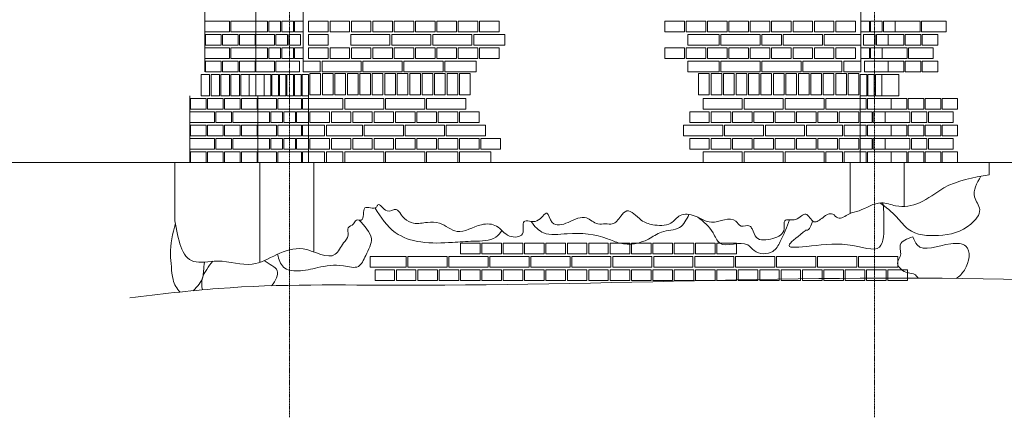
# Model space of a CAD drawing. Header units: millimetres. Extents: x -37887 to 94344, y -69777 to 116976.
# Tile 123 of 205: x 8708 to 14237, y 64850 to 67084. Entities that reach past the tile are written whole.
import ezdxf

# ---------------------------------------------------------------- set-up
doc = ezdxf.new("R2010")
doc.units = ezdxf.units.MM
doc.linetypes.add('Linia siatki', pattern=[19.05, 12.7, -3.175, 0, -3.175])
for name, color, linetype, lineweight in [('01_inwentaryzacja', 8, 'Continuous', 9), ('02_odbudowa', 7, 'Continuous', 30), ('S-GRID', 1, 'Continuous', 9)]:
    doc.layers.add(name, color=color, linetype=linetype, lineweight=lineweight)

msp = doc.modelspace()

# ---------------------------------------------------------------- linework, layer by layer
at = {"layer": '01_inwentaryzacja'}
for p, q in [((10300.3, 66791.6), (10300.3, 71801.6)), ((13430.3, 71801.6), (13430.3, 66791.6)), ((9746.9, 68009.7), (9746.9, 66791.6)), ((10033.1, 67791.3), (10033.1, 66791.6)), ((10329.9, 66731.6), (10329.9, 66281.6)), ((13427.9, 66731.6), (13427.9, 66281.6)), ((9662.9, 66656.6), (9662.9, 66281.6)), ((10044.4, 66656.6), (10044.4, 66281.6)), ((9578.8, 66281.6), (9578.8, 65954.9)), ((9662.9, 66281.6), (9578.8, 66281.6)), ((10055.7, 66281.6), (10055.7, 65720.8)), ((10359.6, 66281.6), (10359.6, 65779.4)), ((11352.6, 66281.6), (12545.3, 66281.6)), ((13370.9, 66281.6), (13370.9, 65995.1)), ((13674.8, 66281.6), (13674.8, 66035.3)), ((13974.8, 66281.6), (14151.8, 66281.6)), ((14151.8, 66281.6), (14151.8, 66212.9))]:
    msp.add_line(p, q, dxfattribs=at)
for points in [[(9746.9, 67016.6), (9886.1, 67016.6), (9886.1, 67076.6), (9746.9, 67076.6), (9746.9, 67016.6)], [(9894, 67016.6), (10033.1, 67016.6), (10033.1, 67076.6), (9894, 67076.6), (9894, 67016.6)], [(10099.9, 67016.6), (10033.1, 67016.6), (10033.1, 67076.6), (10099.9, 67076.6), (10099.9, 67016.6)], [(10172.7, 67016.6), (10105.9, 67016.6), (10105.9, 67076.6), (10172.7, 67076.6), (10172.7, 67016.6)], [(10245.5, 67016.6), (10178.7, 67016.6), (10178.7, 67076.6), (10245.5, 67076.6), (10245.5, 67016.6)], [(10300.3, 67016.6), (10251.5, 67016.6), (10251.5, 67076.6), (10300.3, 67076.6), (10300.3, 67016.6)], [(10440.3, 67076.6), (10440.3, 67016.6), (10330.3, 67016.6), (10330.3, 67076.6), (10440.3, 67076.6)], [(10560.3, 67076.6), (10560.3, 67016.6), (10450.3, 67016.6), (10450.3, 67076.6), (10560.3, 67076.6)], [(10680.3, 67076.6), (10680.3, 67016.6), (10570.3, 67016.6), (10570.3, 67076.6), (10680.3, 67076.6)], [(10800.3, 67076.6), (10800.3, 67016.6), (10690.3, 67016.6), (10690.3, 67076.6), (10800.3, 67076.6)], [(10920.3, 67076.6), (10920.3, 67016.6), (10810.3, 67016.6), (10810.3, 67076.6), (10920.3, 67076.6)], [(11040.3, 67076.6), (11040.3, 67016.6), (10930.3, 67016.6), (10930.3, 67076.6), (11040.3, 67076.6)], [(11160.3, 67076.6), (11160.3, 67016.6), (11050.3, 67016.6), (11050.3, 67076.6), (11160.3, 67076.6)], [(11280.3, 67076.6), (11280.3, 67016.6), (11170.3, 67016.6), (11170.3, 67076.6), (11280.3, 67076.6)], [(11400.3, 67076.6), (11400.3, 67016.6), (11290.3, 67016.6), (11290.3, 67076.6), (11400.3, 67076.6)], [(12330.3, 67076.6), (12330.3, 67016.6), (12440.3, 67016.6), (12440.3, 67076.6), (12330.3, 67076.6)], [(12450.3, 67076.6), (12450.3, 67016.6), (12560.3, 67016.6), (12560.3, 67076.6), (12450.3, 67076.6)], [(12570.3, 67076.6), (12570.3, 67016.6), (12680.3, 67016.6), (12680.3, 67076.6), (12570.3, 67076.6)], [(12690.3, 67076.6), (12690.3, 67016.6), (12800.3, 67016.6), (12800.3, 67076.6), (12690.3, 67076.6)], [(12810.3, 67076.6), (12810.3, 67016.6), (12920.3, 67016.6), (12920.3, 67076.6), (12810.3, 67076.6)], [(12930.3, 67076.6), (12930.3, 67016.6), (13040.3, 67016.6), (13040.3, 67076.6), (12930.3, 67076.6)], [(13050.3, 67076.6), (13050.3, 67016.6), (13160.3, 67016.6), (13160.3, 67076.6), (13050.3, 67076.6)], [(13170.3, 67076.6), (13170.3, 67016.6), (13280.3, 67016.6), (13280.3, 67076.6), (13170.3, 67076.6)], [(13290.3, 67076.6), (13290.3, 67016.6), (13400.3, 67016.6), (13400.3, 67076.6), (13290.3, 67076.6)], [(13430.3, 67016.6), (13479, 67016.6), (13479, 67076.6), (13430.3, 67076.6), (13430.3, 67016.6)], [(13485, 67016.6), (13551.8, 67016.6), (13551.8, 67076.6), (13485, 67076.6), (13485, 67016.6)], [(13557.9, 67016.6), (13624.6, 67016.6), (13624.6, 67076.6), (13557.9, 67076.6), (13557.9, 67016.6)], [(13763.7, 67016.6), (13624.6, 67016.6), (13624.6, 67076.6), (13763.7, 67076.6), (13763.7, 67016.6)], [(13910.8, 67016.6), (13771.7, 67016.6), (13771.7, 67076.6), (13910.8, 67076.6), (13910.8, 67016.6)], [(9838.4, 66941.6), (9838.4, 67001.6), (9750.9, 67001.6), (9750.9, 66941.6), (9838.4, 66941.6)], [(9933.8, 66941.6), (9933.8, 67001.6), (9846.3, 67001.6), (9846.3, 66941.6), (9933.8, 66941.6)], [(10029.1, 66941.6), (10029.1, 67001.6), (9941.7, 67001.6), (9941.7, 66941.6), (10029.1, 66941.6)], [(10033.1, 66941.6), (10033.1, 67001.6), (10139.3, 67001.6), (10139.3, 66941.6), (10033.1, 66941.6)], [(10212.1, 66941.6), (10145.4, 66941.6), (10145.4, 67001.6), (10212.1, 67001.6), (10212.1, 66941.6)], [(10284.9, 66941.6), (10218.2, 66941.6), (10218.2, 67001.6), (10284.9, 67001.6), (10284.9, 66941.6)], [(10440.3, 67001.2), (10440.3, 66941.2), (10330.3, 66941.2), (10330.3, 67001.2), (10440.3, 67001.2)], [(10787, 67000.9), (10787, 66940.9), (10567, 66940.9), (10567, 67000.9), (10787, 67000.9)], [(11017, 67000.9), (11017, 66940.9), (10797, 66940.9), (10797, 67000.9), (11017, 67000.9)], [(11247, 67000.9), (11247, 66940.9), (11027, 66940.9), (11027, 67000.9), (11247, 67000.9)], [(11432, 66940.9), (11257, 66940.9), (11257, 67000.9), (11432, 67000.9), (11432, 66940.9)], [(12460.3, 66941.6), (12635.3, 66941.6), (12635.3, 67001.6), (12460.3, 67001.6), (12460.3, 66941.6)], [(12645.3, 67001.6), (12645.3, 66941.6), (12865.3, 66941.6), (12865.3, 67001.6), (12645.3, 67001.6)], [(12875.3, 67001.6), (12875.3, 66941.6), (12985.3, 66941.6), (12985.3, 67001.6), (12875.3, 67001.6)], [(12995.3, 67001.6), (12995.3, 66941.6), (13215.3, 66941.6), (13215.3, 67001.6), (12995.3, 67001.6)], [(13225.3, 67001.6), (13225.3, 66941.6), (13430.3, 66941.6), (13430.3, 67001.6), (13225.3, 67001.6)], [(13445.6, 66941.6), (13512.3, 66941.6), (13512.3, 67001.6), (13445.6, 67001.6), (13445.6, 66941.6)], [(13518.4, 66941.6), (13585.2, 66941.6), (13585.2, 67001.6), (13518.4, 67001.6), (13518.4, 66941.6)], [(13585.2, 66941.6), (13585.2, 67001.6), (13672.6, 67001.6), (13672.6, 66941.6), (13585.2, 66941.6)], [(13680.5, 66941.6), (13680.5, 67001.6), (13768, 67001.6), (13768, 66941.6), (13680.5, 66941.6)], [(13775.9, 66941.6), (13775.9, 67001.6), (13863.4, 67001.6), (13863.4, 66941.6), (13775.9, 66941.6)], [(9746.9, 66866.6), (9886.1, 66866.6), (9886.1, 66926.6), (9746.9, 66926.6), (9746.9, 66866.6)], [(9894, 66866.6), (10033.1, 66866.6), (10033.1, 66926.6), (9894, 66926.6), (9894, 66866.6)], [(10099.9, 66866.6), (10033.1, 66866.6), (10033.1, 66926.6), (10099.9, 66926.6), (10099.9, 66866.6)], [(10172.7, 66866.6), (10105.9, 66866.6), (10105.9, 66926.6), (10172.7, 66926.6), (10172.7, 66866.6)], [(10245.5, 66866.6), (10178.7, 66866.6), (10178.7, 66926.6), (10245.5, 66926.6), (10245.5, 66866.6)], [(10300.3, 66866.6), (10251.5, 66866.6), (10251.5, 66926.6), (10300.3, 66926.6), (10300.3, 66866.6)], [(10440.3, 66926.6), (10440.3, 66866.6), (10330.3, 66866.6), (10330.3, 66926.6), (10440.3, 66926.6)], [(10560.3, 66926.6), (10560.3, 66866.6), (10450.3, 66866.6), (10450.3, 66926.6), (10560.3, 66926.6)], [(10680.3, 66926.6), (10680.3, 66866.6), (10570.3, 66866.6), (10570.3, 66926.6), (10680.3, 66926.6)], [(10800.3, 66926.6), (10800.3, 66866.6), (10690.3, 66866.6), (10690.3, 66926.6), (10800.3, 66926.6)], [(10920.3, 66926.6), (10920.3, 66866.6), (10810.3, 66866.6), (10810.3, 66926.6), (10920.3, 66926.6)], [(11040.3, 66926.6), (11040.3, 66866.6), (10930.3, 66866.6), (10930.3, 66926.6), (11040.3, 66926.6)], [(11160.3, 66926.6), (11160.3, 66866.6), (11050.3, 66866.6), (11050.3, 66926.6), (11160.3, 66926.6)], [(11280.3, 66926.6), (11280.3, 66866.6), (11170.3, 66866.6), (11170.3, 66926.6), (11280.3, 66926.6)], [(11400.3, 66926.6), (11400.3, 66866.6), (11290.3, 66866.6), (11290.3, 66926.6), (11400.3, 66926.6)], [(12330.3, 66926.6), (12330.3, 66866.6), (12440.3, 66866.6), (12440.3, 66926.6), (12330.3, 66926.6)], [(12450.3, 66926.6), (12450.3, 66866.6), (12560.3, 66866.6), (12560.3, 66926.6), (12450.3, 66926.6)], [(12570.3, 66926.6), (12570.3, 66866.6), (12680.3, 66866.6), (12680.3, 66926.6), (12570.3, 66926.6)], [(12690.3, 66926.6), (12690.3, 66866.6), (12800.3, 66866.6), (12800.3, 66926.6), (12690.3, 66926.6)], [(12810.3, 66926.6), (12810.3, 66866.6), (12920.3, 66866.6), (12920.3, 66926.6), (12810.3, 66926.6)], [(12930.3, 66926.6), (12930.3, 66866.6), (13040.3, 66866.6), (13040.3, 66926.6), (12930.3, 66926.6)], [(13050.3, 66926.6), (13050.3, 66866.6), (13160.3, 66866.6), (13160.3, 66926.6), (13050.3, 66926.6)], [(13170.3, 66926.6), (13170.3, 66866.6), (13280.3, 66866.6), (13280.3, 66926.6), (13170.3, 66926.6)], [(13290.3, 66926.6), (13290.3, 66866.6), (13400.3, 66866.6), (13400.3, 66926.6), (13290.3, 66926.6)], [(13430.3, 66866.6), (13479, 66866.6), (13479, 66926.6), (13430.3, 66926.6), (13430.3, 66866.6)], [(13485, 66866.6), (13551.8, 66866.6), (13551.8, 66926.6), (13485, 66926.6), (13485, 66866.6)], [(13690.9, 66866.6), (13551.8, 66866.6), (13551.8, 66926.6), (13690.9, 66926.6), (13690.9, 66866.6)], [(13838, 66866.6), (13698.8, 66866.6), (13698.8, 66926.6), (13838, 66926.6), (13838, 66866.6)], [(9838.4, 66791.6), (9838.4, 66851.6), (9750.9, 66851.6), (9750.9, 66791.6), (9838.4, 66791.6)], [(9933.8, 66791.6), (9933.8, 66851.6), (9846.3, 66851.6), (9846.3, 66791.6), (9933.8, 66791.6)], [(10029.1, 66791.6), (10029.1, 66851.6), (9941.7, 66851.6), (9941.7, 66791.6), (10029.1, 66791.6)], [(10033.1, 66791.6), (10033.1, 66851.6), (10139.3, 66851.6), (10139.3, 66791.6), (10033.1, 66791.6)], [(10145.4, 66791.6), (10145.4, 66851.6), (10278.8, 66851.6), (10278.8, 66791.6), (10145.4, 66791.6)], [(10395.3, 66851.6), (10395.3, 66791.6), (10300.3, 66791.6), (10300.3, 66851.6), (10395.3, 66851.6)], [(10625.3, 66851.6), (10625.3, 66791.6), (10405.3, 66791.6), (10405.3, 66851.6), (10625.3, 66851.6)], [(10855.3, 66851.6), (10855.3, 66791.6), (10635.3, 66791.6), (10635.3, 66851.6), (10855.3, 66851.6)], [(11085.3, 66851.6), (11085.3, 66791.6), (10865.3, 66791.6), (10865.3, 66851.6), (11085.3, 66851.6)], [(11270.3, 66791.6), (11095.3, 66791.6), (11095.3, 66851.6), (11270.3, 66851.6), (11270.3, 66791.6)], [(12460.3, 66791.6), (12635.3, 66791.6), (12635.3, 66851.6), (12460.3, 66851.6), (12460.3, 66791.6)], [(12645.3, 66851.6), (12645.3, 66791.6), (12865.3, 66791.6), (12865.3, 66851.6), (12645.3, 66851.6)], [(12875.3, 66851.6), (12875.3, 66791.6), (13095.3, 66791.6), (13095.3, 66851.6), (12875.3, 66851.6)], [(13105.3, 66851.6), (13105.3, 66791.6), (13325.3, 66791.6), (13325.3, 66851.6), (13105.3, 66851.6)], [(13335.3, 66851.6), (13335.3, 66791.6), (13430.3, 66791.6), (13430.3, 66851.6), (13335.3, 66851.6)], [(13585.2, 66791.6), (13585.2, 66851.6), (13451.7, 66851.6), (13451.7, 66791.6), (13585.2, 66791.6)], [(13585.2, 66791.6), (13585.2, 66851.6), (13672.6, 66851.6), (13672.6, 66791.6), (13585.2, 66791.6)], [(13680.5, 66791.6), (13680.5, 66851.6), (13768, 66851.6), (13768, 66791.6), (13680.5, 66791.6)], [(13775.9, 66791.6), (13775.9, 66851.6), (13863.4, 66851.6), (13863.4, 66791.6), (13775.9, 66791.6)], [(10397.6, 66661.6), (10397.6, 66781.6), (10337.6, 66781.6), (10337.6, 66661.6), (10397.6, 66661.6)], [(10467.6, 66661.6), (10467.6, 66781.6), (10407.6, 66781.6), (10407.6, 66661.6), (10467.6, 66661.6)], [(10537.6, 66661.6), (10537.6, 66781.6), (10477.6, 66781.6), (10477.6, 66661.6), (10537.6, 66661.6)], [(10607.6, 66661.6), (10607.6, 66781.6), (10547.6, 66781.6), (10547.6, 66661.6), (10607.6, 66661.6)], [(10677.6, 66661.6), (10677.6, 66781.6), (10617.6, 66781.6), (10617.6, 66661.6), (10677.6, 66661.6)], [(10747.6, 66661.6), (10747.6, 66781.6), (10687.6, 66781.6), (10687.6, 66661.6), (10747.6, 66661.6)], [(10817.6, 66661.6), (10817.6, 66781.6), (10757.6, 66781.6), (10757.6, 66661.6), (10817.6, 66661.6)], [(10887.6, 66661.6), (10887.6, 66781.6), (10827.6, 66781.6), (10827.6, 66661.6), (10887.6, 66661.6)], [(10957.6, 66661.6), (10957.6, 66781.6), (10897.6, 66781.6), (10897.6, 66661.6), (10957.6, 66661.6)], [(10957.6, 66661.6), (10957.6, 66781.6), (10897.6, 66781.6), (10897.6, 66661.6), (10957.6, 66661.6)], [(11027.6, 66661.6), (11027.6, 66781.6), (10967.6, 66781.6), (10967.6, 66661.6), (11027.6, 66661.6)], [(11097.6, 66661.6), (11097.6, 66781.6), (11037.6, 66781.6), (11037.6, 66661.6), (11097.6, 66661.6)], [(11167.6, 66661.6), (11167.6, 66781.6), (11107.6, 66781.6), (11107.6, 66661.6), (11167.6, 66661.6)], [(11237.6, 66661.6), (11237.6, 66781.6), (11177.6, 66781.6), (11177.6, 66661.6), (11237.6, 66661.6)], [(12520.3, 66661.6), (12520.3, 66781.6), (12580.3, 66781.6), (12580.3, 66661.6), (12520.3, 66661.6)], [(12590.3, 66661.6), (12590.3, 66781.6), (12650.3, 66781.6), (12650.3, 66661.6), (12590.3, 66661.6)], [(12660.3, 66661.6), (12660.3, 66781.6), (12720.3, 66781.6), (12720.3, 66661.6), (12660.3, 66661.6)], [(12730.3, 66661.6), (12730.3, 66781.6), (12790.3, 66781.6), (12790.3, 66661.6), (12730.3, 66661.6)], [(12800.3, 66661.6), (12800.3, 66781.6), (12860.3, 66781.6), (12860.3, 66661.6), (12800.3, 66661.6)], [(12800.3, 66661.6), (12800.3, 66781.6), (12860.3, 66781.6), (12860.3, 66661.6), (12800.3, 66661.6)], [(12870.3, 66661.6), (12870.3, 66781.6), (12930.3, 66781.6), (12930.3, 66661.6), (12870.3, 66661.6)], [(12940.3, 66661.6), (12940.3, 66781.6), (13000.3, 66781.6), (13000.3, 66661.6), (12940.3, 66661.6)], [(13010.3, 66661.6), (13010.3, 66781.6), (13070.3, 66781.6), (13070.3, 66661.6), (13010.3, 66661.6)], [(13080.3, 66661.6), (13080.3, 66781.6), (13140.3, 66781.6), (13140.3, 66661.6), (13080.3, 66661.6)], [(13150.3, 66661.6), (13150.3, 66781.6), (13210.3, 66781.6), (13210.3, 66661.6), (13150.3, 66661.6)], [(13220.3, 66661.6), (13220.3, 66781.6), (13280.3, 66781.6), (13280.3, 66661.6), (13220.3, 66661.6)], [(13290.3, 66661.6), (13290.3, 66781.6), (13350.3, 66781.6), (13350.3, 66661.6), (13290.3, 66661.6)], [(13360.3, 66661.6), (13360.3, 66781.6), (13420.3, 66781.6), (13420.3, 66661.6), (13360.3, 66661.6)], [(9754.3, 66581.6), (9754.3, 66641.6), (9666.8, 66641.6), (9666.8, 66581.6), (9754.3, 66581.6)], [(9849.7, 66581.6), (9849.7, 66641.6), (9762.2, 66641.6), (9762.2, 66581.6), (9849.7, 66581.6)], [(9945, 66581.6), (9945, 66641.6), (9857.6, 66641.6), (9857.6, 66581.6), (9945, 66581.6)], [(10040.4, 66581.6), (10040.4, 66641.6), (9953, 66641.6), (9953, 66581.6), (10040.4, 66581.6)], [(10044.4, 66581.6), (10044.4, 66641.6), (10150.6, 66641.6), (10150.6, 66581.6), (10044.4, 66581.6)], [(10156.7, 66581.6), (10156.7, 66641.6), (10290.1, 66641.6), (10290.1, 66581.6), (10156.7, 66581.6)], [(10296.2, 66581.6), (10296.2, 66641.6), (10329.9, 66641.6), (10329.9, 66581.6), (10296.2, 66581.6)], [(10522.6, 66641.6), (10522.6, 66581.6), (10329.9, 66581.6), (10329.9, 66641.6), (10522.6, 66641.6)], [(10752.6, 66641.6), (10752.6, 66581.6), (10532.6, 66581.6), (10532.6, 66641.6), (10752.6, 66641.6)], [(10982.6, 66641.6), (10982.6, 66581.6), (10762.6, 66581.6), (10762.6, 66641.6), (10982.6, 66641.6)], [(11212.6, 66641.6), (11212.6, 66581.6), (10992.6, 66581.6), (10992.6, 66641.6), (11212.6, 66641.6)], [(12545.3, 66641.6), (12545.3, 66581.6), (12765.3, 66581.6), (12765.3, 66641.6), (12545.3, 66641.6)], [(12775.3, 66641.6), (12775.3, 66581.6), (12995.3, 66581.6), (12995.3, 66641.6), (12775.3, 66641.6)], [(13005.3, 66641.6), (13005.3, 66581.6), (13225.3, 66581.6), (13225.3, 66641.6), (13005.3, 66641.6)], [(13235.3, 66641.6), (13235.3, 66581.6), (13427.9, 66581.6), (13427.9, 66641.6), (13235.3, 66641.6)], [(13461.7, 66581.6), (13461.7, 66641.6), (13427.9, 66641.6), (13427.9, 66581.6), (13461.7, 66581.6)], [(13601.2, 66581.6), (13601.2, 66641.6), (13467.7, 66641.6), (13467.7, 66581.6), (13601.2, 66581.6)], [(13601.2, 66581.6), (13601.2, 66641.6), (13688.6, 66641.6), (13688.6, 66581.6), (13601.2, 66581.6)], [(13696.6, 66581.6), (13696.6, 66641.6), (13784, 66641.6), (13784, 66581.6), (13696.6, 66581.6)], [(13792, 66581.6), (13792, 66641.6), (13879.4, 66641.6), (13879.4, 66581.6), (13792, 66581.6)], [(13887.4, 66581.6), (13887.4, 66641.6), (13974.8, 66641.6), (13974.8, 66581.6), (13887.4, 66581.6)], [(9662.9, 66506.6), (9802, 66506.6), (9802, 66566.6), (9662.9, 66566.6), (9662.9, 66506.6)], [(9897.4, 66506.6), (9897.4, 66566.6), (9809.9, 66566.6), (9809.9, 66506.6), (9897.4, 66506.6)], [(9905.3, 66506.6), (10044.4, 66506.6), (10044.4, 66566.6), (9905.3, 66566.6), (9905.3, 66506.6)], [(10111.1, 66506.6), (10044.4, 66506.6), (10044.4, 66566.6), (10111.1, 66566.6), (10111.1, 66506.6)], [(10184, 66506.6), (10117.2, 66506.6), (10117.2, 66566.6), (10184, 66566.6), (10184, 66506.6)], [(10256.8, 66506.6), (10190, 66506.6), (10190, 66566.6), (10256.8, 66566.6), (10256.8, 66506.6)], [(10329.9, 66506.6), (10262.8, 66506.6), (10262.8, 66566.6), (10329.9, 66566.6), (10329.9, 66506.6)], [(10447.6, 66566.6), (10447.6, 66506.6), (10337.6, 66506.6), (10337.6, 66566.6), (10447.6, 66566.6)], [(10567.6, 66566.6), (10567.6, 66506.6), (10457.6, 66506.6), (10457.6, 66566.6), (10567.6, 66566.6)], [(10687.6, 66566.6), (10687.6, 66506.6), (10577.6, 66506.6), (10577.6, 66566.6), (10687.6, 66566.6)], [(10807.6, 66566.6), (10807.6, 66506.6), (10697.6, 66506.6), (10697.6, 66566.6), (10807.6, 66566.6)], [(10927.6, 66566.6), (10927.6, 66506.6), (10817.6, 66506.6), (10817.6, 66566.6), (10927.6, 66566.6)], [(11047.6, 66566.6), (11047.6, 66506.6), (10937.6, 66506.6), (10937.6, 66566.6), (11047.6, 66566.6)], [(11167.6, 66566.6), (11167.6, 66506.6), (11057.6, 66506.6), (11057.6, 66566.6), (11167.6, 66566.6)], [(11287.6, 66566.6), (11287.6, 66506.6), (11177.6, 66506.6), (11177.6, 66566.6), (11287.6, 66566.6)], [(12470.3, 66566.6), (12470.3, 66506.6), (12580.3, 66506.6), (12580.3, 66566.6), (12470.3, 66566.6)], [(12590.3, 66566.6), (12590.3, 66506.6), (12700.3, 66506.6), (12700.3, 66566.6), (12590.3, 66566.6)], [(12710.3, 66566.6), (12710.3, 66506.6), (12820.3, 66506.6), (12820.3, 66566.6), (12710.3, 66566.6)], [(12830.3, 66566.6), (12830.3, 66506.6), (12940.3, 66506.6), (12940.3, 66566.6), (12830.3, 66566.6)], [(12950.3, 66566.6), (12950.3, 66506.6), (13060.3, 66506.6), (13060.3, 66566.6), (12950.3, 66566.6)], [(13070.3, 66566.6), (13070.3, 66506.6), (13180.3, 66506.6), (13180.3, 66566.6), (13070.3, 66566.6)], [(13190.3, 66566.6), (13190.3, 66506.6), (13300.3, 66506.6), (13300.3, 66566.6), (13190.3, 66566.6)], [(13310.3, 66566.6), (13310.3, 66506.6), (13420.3, 66506.6), (13420.3, 66566.6), (13310.3, 66566.6)], [(13427.9, 66506.6), (13495, 66506.6), (13495, 66566.6), (13427.9, 66566.6), (13427.9, 66506.6)], [(13501.1, 66506.6), (13567.8, 66506.6), (13567.8, 66566.6), (13501.1, 66566.6), (13501.1, 66506.6)], [(13706.9, 66506.6), (13567.8, 66506.6), (13567.8, 66566.6), (13706.9, 66566.6), (13706.9, 66506.6)], [(13714.9, 66506.6), (13714.9, 66566.6), (13802.3, 66566.6), (13802.3, 66506.6), (13714.9, 66506.6)], [(13949.4, 66506.6), (13810.3, 66506.6), (13810.3, 66566.6), (13949.4, 66566.6), (13949.4, 66506.6)], [(9754.3, 66431.6), (9754.3, 66491.6), (9666.8, 66491.6), (9666.8, 66431.6), (9754.3, 66431.6)], [(9849.7, 66431.6), (9849.7, 66491.6), (9762.2, 66491.6), (9762.2, 66431.6), (9849.7, 66431.6)], [(9945, 66431.6), (9945, 66491.6), (9857.6, 66491.6), (9857.6, 66431.6), (9945, 66431.6)], [(10040.4, 66431.6), (10040.4, 66491.6), (9953, 66491.6), (9953, 66431.6), (10040.4, 66431.6)], [(10044.4, 66431.6), (10044.4, 66491.6), (10150.6, 66491.6), (10150.6, 66431.6), (10044.4, 66431.6)], [(10156.7, 66431.6), (10156.7, 66491.6), (10290.1, 66491.6), (10290.1, 66431.6), (10156.7, 66431.6)], [(10296.2, 66431.6), (10296.2, 66491.6), (10329.9, 66491.6), (10329.9, 66431.6), (10296.2, 66431.6)], [(10419.9, 66491.6), (10419.9, 66431.6), (10329.9, 66431.6), (10329.9, 66491.6), (10419.9, 66491.6)], [(10632.6, 66491.6), (10632.6, 66431.6), (10429.9, 66431.6), (10429.9, 66491.6), (10632.6, 66491.6)], [(10862.6, 66491.6), (10862.6, 66431.6), (10642.6, 66431.6), (10642.6, 66491.6), (10862.6, 66491.6)], [(11092.6, 66491.6), (11092.6, 66431.6), (10872.6, 66431.6), (10872.6, 66491.6), (11092.6, 66491.6)], [(11322.6, 66491.6), (11322.6, 66431.6), (11102.6, 66431.6), (11102.6, 66491.6), (11322.6, 66491.6)], [(12435.3, 66491.6), (12435.3, 66431.6), (12655.3, 66431.6), (12655.3, 66491.6), (12435.3, 66491.6)], [(12665.3, 66491.6), (12665.3, 66431.6), (12885.3, 66431.6), (12885.3, 66491.6), (12665.3, 66491.6)], [(12895.3, 66491.6), (12895.3, 66431.6), (13115.3, 66431.6), (13115.3, 66491.6), (12895.3, 66491.6)], [(13125.3, 66491.6), (13125.3, 66431.6), (13327.9, 66431.6), (13327.9, 66491.6), (13125.3, 66491.6)], [(13337.9, 66491.6), (13337.9, 66431.6), (13427.9, 66431.6), (13427.9, 66491.6), (13337.9, 66491.6)], [(13461.7, 66431.6), (13461.7, 66491.6), (13427.9, 66491.6), (13427.9, 66431.6), (13461.7, 66431.6)], [(13601.2, 66431.6), (13601.2, 66491.6), (13467.7, 66491.6), (13467.7, 66431.6), (13601.2, 66431.6)], [(13601.2, 66431.6), (13601.2, 66491.6), (13688.6, 66491.6), (13688.6, 66431.6), (13601.2, 66431.6)], [(13696.6, 66431.6), (13696.6, 66491.6), (13784, 66491.6), (13784, 66431.6), (13696.6, 66431.6)], [(13792, 66431.6), (13792, 66491.6), (13879.4, 66491.6), (13879.4, 66431.6), (13792, 66431.6)], [(13887.4, 66431.6), (13887.4, 66491.6), (13974.8, 66491.6), (13974.8, 66431.6), (13887.4, 66431.6)], [(9662.9, 66356.6), (9802, 66356.6), (9802, 66416.6), (9662.9, 66416.6), (9662.9, 66356.6)], [(9897.4, 66356.6), (9897.4, 66416.6), (9809.9, 66416.6), (9809.9, 66356.6), (9897.4, 66356.6)], [(9905.3, 66356.6), (10044.4, 66356.6), (10044.4, 66416.6), (9905.3, 66416.6), (9905.3, 66356.6)], [(10111.1, 66356.6), (10044.4, 66356.6), (10044.4, 66416.6), (10111.1, 66416.6), (10111.1, 66356.6)], [(10184, 66356.6), (10117.2, 66356.6), (10117.2, 66416.6), (10184, 66416.6), (10184, 66356.6)], [(10256.8, 66356.6), (10190, 66356.6), (10190, 66416.6), (10256.8, 66416.6), (10256.8, 66356.6)], [(10329.9, 66356.6), (10262.8, 66356.6), (10262.8, 66416.6), (10329.9, 66416.6), (10329.9, 66356.6)], [(10447.6, 66416.6), (10447.6, 66356.6), (10337.6, 66356.6), (10337.6, 66416.6), (10447.6, 66416.6)], [(10567.6, 66416.6), (10567.6, 66356.6), (10457.6, 66356.6), (10457.6, 66416.6), (10567.6, 66416.6)], [(10687.6, 66416.6), (10687.6, 66356.6), (10577.6, 66356.6), (10577.6, 66416.6), (10687.6, 66416.6)], [(10807.6, 66416.6), (10807.6, 66356.6), (10697.6, 66356.6), (10697.6, 66416.6), (10807.6, 66416.6)], [(10927.6, 66416.6), (10927.6, 66356.6), (10817.6, 66356.6), (10817.6, 66416.6), (10927.6, 66416.6)], [(11047.6, 66416.6), (11047.6, 66356.6), (10937.6, 66356.6), (10937.6, 66416.6), (11047.6, 66416.6)], [(11167.6, 66416.6), (11167.6, 66356.6), (11057.6, 66356.6), (11057.6, 66416.6), (11167.6, 66416.6)], [(11287.6, 66416.6), (11287.6, 66356.6), (11177.6, 66356.6), (11177.6, 66416.6), (11287.6, 66416.6)], [(11407.6, 66416.6), (11407.6, 66356.6), (11297.6, 66356.6), (11297.6, 66416.6), (11407.6, 66416.6)], [(12470.3, 66416.6), (12470.3, 66356.6), (12580.3, 66356.6), (12580.3, 66416.6), (12470.3, 66416.6)], [(12590.3, 66416.6), (12590.3, 66356.6), (12700.3, 66356.6), (12700.3, 66416.6), (12590.3, 66416.6)], [(12710.3, 66416.6), (12710.3, 66356.6), (12820.3, 66356.6), (12820.3, 66416.6), (12710.3, 66416.6)], [(12830.3, 66416.6), (12830.3, 66356.6), (12940.3, 66356.6), (12940.3, 66416.6), (12830.3, 66416.6)], [(12950.3, 66416.6), (12950.3, 66356.6), (13060.3, 66356.6), (13060.3, 66416.6), (12950.3, 66416.6)], [(13070.3, 66416.6), (13070.3, 66356.6), (13180.3, 66356.6), (13180.3, 66416.6), (13070.3, 66416.6)], [(13190.3, 66416.6), (13190.3, 66356.6), (13300.3, 66356.6), (13300.3, 66416.6), (13190.3, 66416.6)], [(13310.3, 66416.6), (13310.3, 66356.6), (13420.3, 66356.6), (13420.3, 66416.6), (13310.3, 66416.6)], [(13427.9, 66356.6), (13495, 66356.6), (13495, 66416.6), (13427.9, 66416.6), (13427.9, 66356.6)], [(13501.1, 66356.6), (13567.8, 66356.6), (13567.8, 66416.6), (13501.1, 66416.6), (13501.1, 66356.6)], [(13706.9, 66356.6), (13567.8, 66356.6), (13567.8, 66416.6), (13706.9, 66416.6), (13706.9, 66356.6)], [(13714.9, 66356.6), (13714.9, 66416.6), (13802.3, 66416.6), (13802.3, 66356.6), (13714.9, 66356.6)], [(13949.4, 66356.6), (13810.3, 66356.6), (13810.3, 66416.6), (13949.4, 66416.6), (13949.4, 66356.6)], [(9754.3, 66281.6), (9754.3, 66341.6), (9666.8, 66341.6), (9666.8, 66281.6), (9754.3, 66281.6)], [(9849.7, 66281.6), (9849.7, 66341.6), (9762.2, 66341.6), (9762.2, 66281.6), (9849.7, 66281.6)], [(9945, 66281.6), (9945, 66341.6), (9857.6, 66341.6), (9857.6, 66281.6), (9945, 66281.6)], [(10040.4, 66281.6), (10040.4, 66341.6), (9953, 66341.6), (9953, 66281.6), (10040.4, 66281.6)], [(10044.4, 66281.6), (10044.4, 66341.6), (10150.6, 66341.6), (10150.6, 66281.6), (10044.4, 66281.6)], [(10156.7, 66281.6), (10156.7, 66341.6), (10290.1, 66341.6), (10290.1, 66281.6), (10156.7, 66281.6)], [(10296.2, 66281.6), (10296.2, 66341.6), (10329.9, 66341.6), (10329.9, 66281.6), (10296.2, 66281.6)], [(10419.9, 66341.6), (10419.9, 66281.6), (10329.9, 66281.6), (10329.9, 66341.6), (10419.9, 66341.6)], [(10522.6, 66341.6), (10522.6, 66281.6), (10429.9, 66281.6), (10429.9, 66341.6), (10522.6, 66341.6)], [(10752.6, 66341.6), (10752.6, 66281.6), (10532.6, 66281.6), (10532.6, 66341.6), (10752.6, 66341.6)], [(10982.6, 66341.6), (10982.6, 66281.6), (10762.6, 66281.6), (10762.6, 66341.6), (10982.6, 66341.6)], [(11167.6, 66281.6), (10992.6, 66281.6), (10992.6, 66341.6), (11167.6, 66341.6), (11167.6, 66281.6)], [(11352.6, 66281.6), (11177.6, 66281.6), (11177.6, 66341.6), (11352.6, 66341.6), (11352.6, 66281.6)], [(12545.3, 66341.6), (12545.3, 66281.6), (12765.3, 66281.6), (12765.3, 66341.6), (12545.3, 66341.6)], [(12775.3, 66341.6), (12775.3, 66281.6), (12995.3, 66281.6), (12995.3, 66341.6), (12775.3, 66341.6)], [(13005.3, 66341.6), (13005.3, 66281.6), (13225.3, 66281.6), (13225.3, 66341.6), (13005.3, 66341.6)], [(13235.3, 66341.6), (13235.3, 66281.6), (13327.9, 66281.6), (13327.9, 66341.6), (13235.3, 66341.6)], [(13337.9, 66341.6), (13337.9, 66281.6), (13427.9, 66281.6), (13427.9, 66341.6), (13337.9, 66341.6)], [(13461.7, 66281.6), (13461.7, 66341.6), (13427.9, 66341.6), (13427.9, 66281.6), (13461.7, 66281.6)], [(13601.2, 66281.6), (13601.2, 66341.6), (13467.7, 66341.6), (13467.7, 66281.6), (13601.2, 66281.6)], [(13601.2, 66281.6), (13601.2, 66341.6), (13688.6, 66341.6), (13688.6, 66281.6), (13601.2, 66281.6)], [(13696.6, 66281.6), (13696.6, 66341.6), (13784, 66341.6), (13784, 66281.6), (13696.6, 66281.6)], [(13792, 66281.6), (13792, 66341.6), (13879.4, 66341.6), (13879.4, 66281.6), (13792, 66281.6)], [(13887.4, 66281.6), (13887.4, 66341.6), (13974.8, 66341.6), (13974.8, 66281.6), (13887.4, 66281.6)], [(11293, 65828.4), (11293, 65768.4), (11183, 65768.4), (11183, 65828.4), (11293, 65828.4)], [(11413, 65828.4), (11413, 65768.4), (11303, 65768.4), (11303, 65828.4), (11413, 65828.4)], [(11533, 65828.4), (11533, 65768.4), (11423, 65768.4), (11423, 65828.4), (11533, 65828.4)], [(11653, 65828.4), (11653, 65768.4), (11543, 65768.4), (11543, 65828.4), (11653, 65828.4)], [(11773, 65828.4), (11773, 65768.4), (11663, 65768.4), (11663, 65828.4), (11773, 65828.4)], [(11893, 65828.4), (11893, 65768.4), (11783, 65768.4), (11783, 65828.4), (11893, 65828.4)], [(12013, 65828.4), (12013, 65768.4), (11903, 65768.4), (11903, 65828.4), (12013, 65828.4)], [(12133, 65828.4), (12133, 65768.4), (12023, 65768.4), (12023, 65828.4), (12133, 65828.4)], [(12253, 65828.4), (12253, 65768.4), (12143, 65768.4), (12143, 65828.4), (12253, 65828.4)], [(12373, 65828.4), (12373, 65768.4), (12263, 65768.4), (12263, 65828.4), (12373, 65828.4)], [(12493, 65828.4), (12493, 65768.4), (12383, 65768.4), (12383, 65828.4), (12493, 65828.4)], [(12613, 65828.4), (12613, 65768.4), (12503, 65768.4), (12503, 65828.4), (12613, 65828.4)], [(12733, 65828.4), (12733, 65768.4), (12623, 65768.4), (12623, 65828.4), (12733, 65828.4)], [(10878, 65753.4), (10878, 65693.4), (10675.3, 65693.4), (10675.3, 65753.4), (10878, 65753.4)], [(11108, 65753.4), (11108, 65693.4), (10888, 65693.4), (10888, 65753.4), (11108, 65753.4)], [(11338, 65753.4), (11338, 65693.4), (11118, 65693.4), (11118, 65753.4), (11338, 65753.4)], [(11568, 65753.4), (11568, 65693.4), (11348, 65693.4), (11348, 65753.4), (11568, 65753.4)], [(11798, 65753.4), (11798, 65693.4), (11578, 65693.4), (11578, 65753.4), (11798, 65753.4)], [(12028, 65753.4), (12028, 65693.4), (11808, 65693.4), (11808, 65753.4), (12028, 65753.4)], [(12258, 65753.4), (12258, 65693.4), (12038, 65693.4), (12038, 65753.4), (12258, 65753.4)], [(12488, 65753.4), (12488, 65693.4), (12268, 65693.4), (12268, 65753.4), (12488, 65753.4)], [(12718, 65753.4), (12718, 65693.4), (12498, 65693.4), (12498, 65753.4), (12718, 65753.4)], [(12948, 65753.4), (12948, 65693.4), (12728, 65693.4), (12728, 65753.4), (12948, 65753.4)], [(13178, 65753.4), (13178, 65693.4), (12958, 65693.4), (12958, 65753.4), (13178, 65753.4)], [(13408, 65753.4), (13408, 65693.4), (13188, 65693.4), (13188, 65753.4), (13408, 65753.4)], [(13638, 65753.4), (13638, 65693.4), (13418, 65693.4), (13418, 65753.4), (13638, 65753.4)], [(10813, 65678.4), (10813, 65618.4), (10703, 65618.4), (10703, 65678.4), (10813, 65678.4)], [(10933, 65678.4), (10933, 65618.4), (10823, 65618.4), (10823, 65678.4), (10933, 65678.4)], [(11053, 65678.4), (11053, 65618.4), (10943, 65618.4), (10943, 65678.4), (11053, 65678.4)], [(11173, 65678.4), (11173, 65618.4), (11063, 65618.4), (11063, 65678.4), (11173, 65678.4)], [(11293, 65678.4), (11293, 65618.4), (11183, 65618.4), (11183, 65678.4), (11293, 65678.4)], [(11413, 65678.4), (11413, 65618.4), (11303, 65618.4), (11303, 65678.4), (11413, 65678.4)], [(11533, 65678.4), (11533, 65618.4), (11423, 65618.4), (11423, 65678.4), (11533, 65678.4)], [(11653, 65678.4), (11653, 65618.4), (11543, 65618.4), (11543, 65678.4), (11653, 65678.4)], [(11773, 65678.4), (11773, 65618.4), (11663, 65618.4), (11663, 65678.4), (11773, 65678.4)], [(11893, 65678.4), (11893, 65618.4), (11783, 65618.4), (11783, 65678.4), (11893, 65678.4)], [(12013, 65678.4), (12013, 65618.4), (11903, 65618.4), (11903, 65678.4), (12013, 65678.4)], [(12133, 65678.4), (12133, 65618.4), (12023, 65618.4), (12023, 65678.4), (12133, 65678.4)], [(12253, 65678.4), (12253, 65618.4), (12143, 65618.4), (12143, 65678.4), (12253, 65678.4)], [(12373, 65678.4), (12373, 65618.4), (12263, 65618.4), (12263, 65678.4), (12373, 65678.4)], [(12493, 65678.4), (12493, 65618.4), (12383, 65618.4), (12383, 65678.4), (12493, 65678.4)], [(12613, 65678.4), (12613, 65618.4), (12503, 65618.4), (12503, 65678.4), (12613, 65678.4)], [(12733, 65678.4), (12733, 65618.4), (12623, 65618.4), (12623, 65678.4), (12733, 65678.4)], [(12853, 65678.4), (12853, 65618.4), (12743, 65618.4), (12743, 65678.4), (12853, 65678.4)], [(12973, 65678.4), (12973, 65618.4), (12863, 65618.4), (12863, 65678.4), (12973, 65678.4)], [(13093, 65678.4), (13093, 65618.4), (12983, 65618.4), (12983, 65678.4), (13093, 65678.4)], [(13213, 65678.4), (13213, 65618.4), (13103, 65618.4), (13103, 65678.4), (13213, 65678.4)], [(13333, 65678.4), (13333, 65618.4), (13223, 65618.4), (13223, 65678.4), (13333, 65678.4)], [(13453, 65678.4), (13453, 65618.4), (13343, 65618.4), (13343, 65678.4), (13453, 65678.4)], [(13573, 65678.4), (13573, 65618.4), (13463, 65618.4), (13463, 65678.4), (13573, 65678.4)], [(13693, 65678.4), (13693, 65618.4), (13583, 65618.4), (13583, 65678.4), (13693, 65678.4)]]:
    msp.add_lwpolyline(points, dxfattribs=at)
for points in [[(9726.4, 66776.6), (9774.1, 66776.6), (9774.1, 66656.6), (9726.4, 66656.6)], [(9782.1, 66776.6), (9829.8, 66776.6), (9829.8, 66656.6), (9782.1, 66656.6)], [(9837.7, 66776.6), (9885.4, 66776.6), (9885.4, 66656.6), (9837.7, 66656.6)], [(9893.4, 66776.6), (9941.1, 66776.6), (9941.1, 66656.6), (9893.4, 66656.6)], [(9949, 66776.6), (9996.7, 66776.6), (9996.7, 66656.6), (9949, 66656.6)], [(10033.1, 66776.6), (9996.7, 66776.6), (9996.7, 66656.6), (10033.1, 66656.6)], [(10033.1, 66776.6), (10080.8, 66776.6), (10080.8, 66656.6), (10033.1, 66656.6)], [(10080.8, 66776.6), (10117.2, 66776.6), (10117.2, 66656.6), (10080.8, 66656.6)], [(10123.7, 66776.6), (10160.1, 66776.6), (10160.1, 66656.6), (10123.7, 66656.6)], [(10166.1, 66776.6), (10202.5, 66776.6), (10202.5, 66656.6), (10166.1, 66656.6)], [(10208.6, 66776.6), (10245, 66776.6), (10245, 66656.6), (10208.6, 66656.6)], [(10251.1, 66776.6), (10287.5, 66776.6), (10287.5, 66656.6), (10251.1, 66656.6)], [(10293.5, 66776.6), (10329.9, 66776.6), (10329.9, 66656.6), (10293.5, 66656.6)], [(13464.3, 66776.6), (13427.9, 66776.6), (13427.9, 66656.6), (13464.3, 66656.6)], [(13506.8, 66776.6), (13470.4, 66776.6), (13470.4, 66656.6), (13506.8, 66656.6)], [(13549.3, 66776.6), (13512.9, 66776.6), (13512.9, 66656.6), (13549.3, 66656.6)], [(13644.6, 66776.6), (13549.3, 66776.6), (13549.3, 66656.6), (13644.6, 66656.6)]]:
    msp.add_lwpolyline(points, close=True, dxfattribs=at)
for points in [[(9578.8, 65954.9), (9683.9, 65726.1), (9818, 65727.8), (10013.6, 65710.6), (10300, 65796), (10479.5, 65766.1), (10526.5, 65830.1), (10552.2, 65872.8), (10552.2, 65915.5), (10582.1, 65936.9), (10599.2, 65958.2), (10624.9, 65958.2), (10646.2, 66026.6), (10710.4, 66030.8), (10718.9, 66043.6), (10770.2, 66009.5), (10821.5, 66018), (10847.1, 65992.4), (10868.5, 65966.8), (10919.8, 65941.1), (10996.8, 65945.4), (11065.2, 65941.1), (11163.5, 65894.2), (11300.3, 65932.6), (11385.8, 65924.1), (11458.4, 65868.6), (11531.1, 65881.4), (11539.7, 65949.7), (11612.3, 65954), (11667.9, 65996.7), (11697.8, 65945.4), (11787.6, 65945.4), (11890.2, 65971), (11954.3, 65936.9), (11997.1, 65936.9), (12035.5, 65936.9), (12082.6, 65979.6), (12116.8, 66009.5), (12198, 65958.2), (12262.1, 65932.6), (12313.4, 65928.3), (12364.7, 65941.1), (12416, 65983.9), (12500.5, 65981), (12591.6, 65946.4), (12728.9, 65951.8), (12758.5, 65924.9), (12807, 65924.9), (12820.5, 65908.7), (12844.7, 65860.3), (12936.3, 65854.9), (13000.9, 65908.7), (13003.6, 65954.5), (13065.5, 65962.5), (13122.1, 65992.1), (13167.9, 65949.1), (13219, 65973.3), (13272.9, 65992.1), (13302.5, 65970.6), (13364.5, 65992.1), (13421.5, 66011.2), (13546.2, 66055.5), (13626.6, 66038.9), (13761.3, 66055.5), (13897, 66138.6), (14151.8, 66212.9)], [(14105.1, 66204.6), (14070.1, 66088.2), (14098.5, 66017.3), (14048.8, 65935.7), (13867.7, 65871.8), (13697.2, 65907.3), (13633.3, 65974.7), (13538.6, 66055.1)]]:
    msp.add_spline(points, degree=3, dxfattribs=at)
for points, knots in [([(10703, 66026.1), (10736.2, 65974.4), (10797.6, 65878.7), (10968.3, 65823.8), (11119.2, 65831.6), (11255.7, 65841.4), (11368.1, 65840.6), (11405.4, 65885), (11415.2, 65899.5)], [0, 0, 0, 0, 178.499158, 330.730965, 509.581918, 626.85214, 754.732141, 807.005988, 807.005988, 807.005988, 807.005988]), ([(13123.4, 65901.2), (13082, 65870.1), (12929.9, 65755.9), (13318.5, 65869.3), (13559.1, 65752.5), (13561.6, 65929.4), (13560.2, 66023.1), (13554.9, 66055.1)], [0, 0, 0, 0, 121.509726, 446.245733, 627.155827, 771.225164, 864.398141, 864.398141, 864.398141, 864.398141]), ([(11579.4, 65951.2), (11599.7, 65922.7), (11651.4, 65864.4), (11818.9, 65892.2), (11962.4, 65878.2), (12103.5, 65810.6), (12220.3, 65831.5), (12313, 65902.8), (12421.1, 65899), (12451.4, 65960.7), (12466, 65990.3)], [39.120058, 39.120058, 39.120058, 39.120058, 137.211929, 270.281569, 498.793727, 572.046899, 733.838255, 817.696519, 921.339798, 1014.323263, 1014.323263, 1014.323263, 1014.323263]), ([(12516, 65974.2), (12547.7, 65949.4), (12597.8, 65910.1), (12642.6, 65783.1), (12777.1, 65857.3), (12839.9, 65766.9), (12937.8, 65761.9), (12990.8, 65856.1), (13015.9, 65919), (13030.4, 65960.2)], [0, 0, 0, 0, 121.455299, 191.872468, 348.726052, 396.784622, 501.059307, 571.191015, 702.879299, 702.879299, 702.879299, 702.879299]), ([(9581.6, 65939.2), (9567.5, 65881.8), (9547.8, 65801.2), (9560.7, 65695.4), (9563.3, 65620.7), (9589.3, 65572.4), (9609.2, 65554.3)], [0, 0, 0, 0, 174.760393, 245.56151, 318.020357, 398.671043, 398.671043, 398.671043, 398.671043]), ([(10155.6, 65766), (10162.9, 65738), (10178, 65681), (10283.2, 65667), (10390.9, 65695.3), (10500.3, 65713.7), (10616, 65677.9), (10653, 65770), (10709.4, 65863.9), (10641.5, 65925.2), (10614.5, 65958.3)], [0, 0, 0, 0, 79.465648, 162.026842, 276.395336, 420.157889, 504.297772, 577.858102, 679.070891, 803.07721, 803.07721, 803.07721, 803.07721]), ([(13160, 65953.9), (13153.1, 65929.3), (13144.2, 65900.8), (13121.9, 65901.2), (13121.1, 65901.2)], [1408.637686, 1408.637686, 1408.637686, 1408.637686, 1472.86786, 1475.122943, 1475.122943, 1475.122943, 1475.122943]), ([(13722.7, 65863.9), (13690.5, 65852.7), (13633.6, 65832.9), (13665.6, 65760.6), (13621.2, 65712.8), (13677.1, 65655.2), (13732.7, 65661.6), (13748.3, 65638.3), (13753.7, 65632.1)], [0, 0, 0, 0, 83.907646, 148.285801, 181.693997, 255.902512, 311.537452, 335.50348, 335.50348, 335.50348, 335.50348]), ([(13967.5, 65630.4), (13985.1, 65643), (14039.3, 65697.6), (14055.1, 65826.2), (13897.4, 65832.8), (13762.9, 65766.9), (13729.8, 65846.8), (13722.7, 65863.9)], [544.148547, 544.148547, 544.148547, 544.148547, 598.157785, 733.349872, 819.929631, 1009.099388, 1060.552274, 1060.552274, 1060.552274, 1060.552274]), ([(9682.2, 65561.8), (9705.5, 65585.8), (9736.4, 65617.7), (9740.1, 65677.9), (9743.3, 65705.5), (9745.2, 65722.6)], [0, 0, 0, 0, 94.88213, 126.02845, 177.814336, 177.814336, 177.814336, 177.814336]), ([(9791.7, 65726.7), (9768.5, 65697), (9727.9, 65650.1), (9728.9, 65589), (9734.1, 65566.7)], [128.615762, 128.615762, 128.615762, 128.615762, 239.099169, 304.572408, 304.572408, 304.572408, 304.572408]), ([(10122.1, 65589.4), (10145.3, 65618.3), (10180.1, 65684.4), (10108.6, 65709.7), (10081.1, 65730.7)], [788.310492, 788.310492, 788.310492, 788.310492, 882.104621, 976.32615, 976.32615, 976.32615, 976.32615]), ([(9326.3, 65521.4), (9492.2, 65541.5), (10002.6, 65603.5), (11749.7, 65568.7), (13573.5, 65678.4), (14971.5, 65593.9), (15185.5, 65568.7)], [0, 0, 0, 0, 500.184389, 1538.639825, 5251.800026, 5865.08768, 5865.08768, 5865.08768, 5865.08768])]:
    msp.add_open_spline(points, degree=3, knots=knots, dxfattribs=at)
at = {"layer": '02_odbudowa', "lineweight": 5}
for points in [[(10089.9, 66281.6), (-8832.9, 66281.6)], [(10089.9, 66281.6), (51027.4, 66281.6)]]:
    msp.add_lwpolyline(points, dxfattribs=at)
at = {"layer": 'S-GRID', "linetype": 'Linia siatki', "ltscale": 0.5}
for p, q in [((10223.6, 64850.4), (10223.6, 74790.3)), ((13507.8, 64850.4), (13507.8, 74790.3))]:
    msp.add_line(p, q, dxfattribs=at)

doc.saveas('drawing.dxf')
